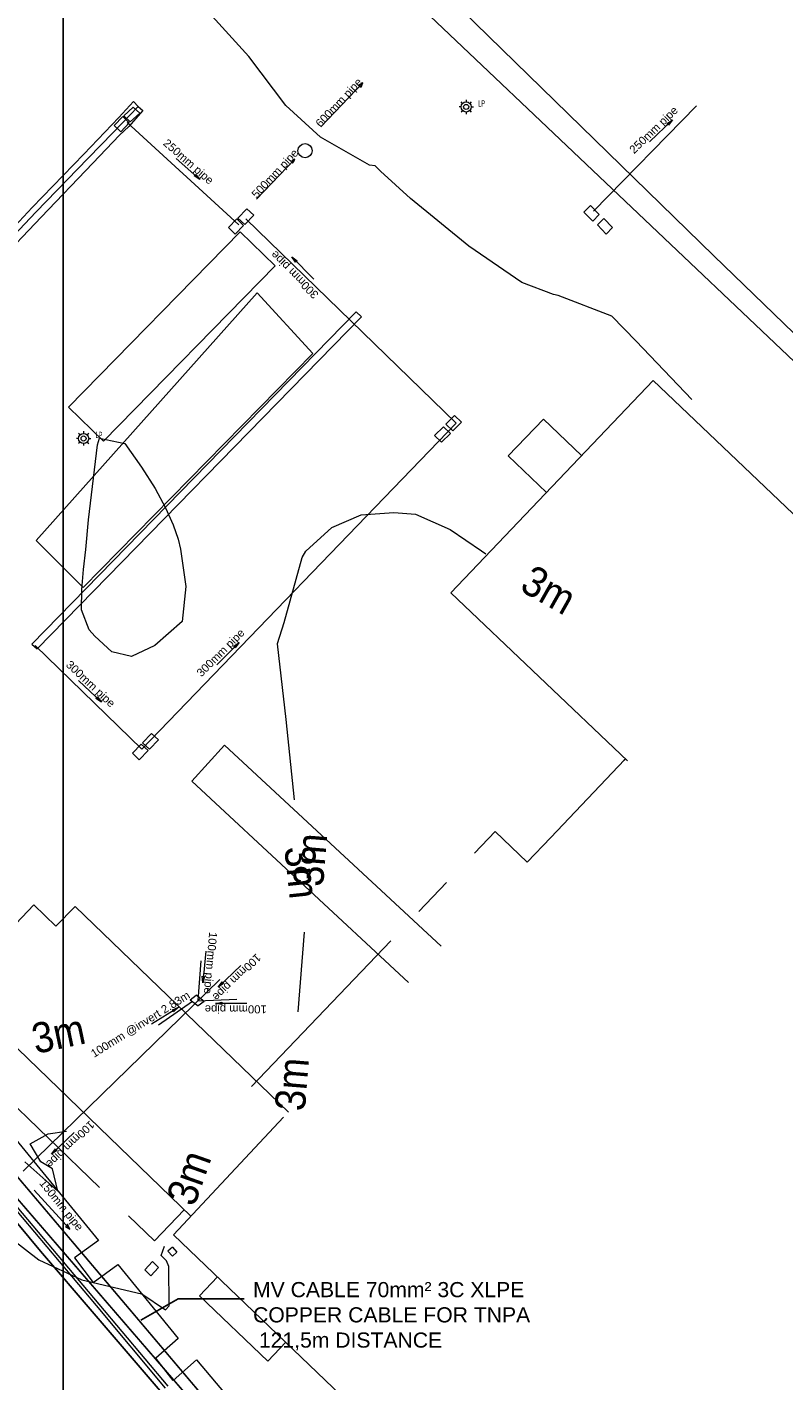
# Model space of a CAD drawing. Header units: millimetres. Extents: x -79464 to -76785, y -3788210 to -3782955.
# Tile 113 of 131: x -78752 to -78714, y -3783948 to -3783881. Entities that reach past the tile are written whole.
import ezdxf
from ezdxf.enums import TextEntityAlignment as Align
from ezdxf.lldxf.tags import DXFTag

# ---------------------------------------------------------------- set-up
doc = ezdxf.new("R2010")
doc.units = ezdxf.units.MM
doc.header["$LTSCALE"] = 8
doc.header["$MEASUREMENT"] = 0
for name, pattern in [('CENTER', [2, 1.25, -0.25, 0.25, -0.25]), ('HIDDEN', [0.375, 0.25, -0.125]), ('PHANTOM2', [1.25, 0.625, -0.125, 0.125, -0.125, 0.125, -0.125])]:
    doc.linetypes.add(name, pattern=pattern)
for name, color, linetype in [('BUILDINGS', 7, 'Continuous'), ('CHANNEL', 7, 'Continuous'), ('CONTAINER', 7, 'Continuous'), ('EDGE OF PAVING', 7, 'Continuous'), ('EDGE OF ROOF', 7, 'Continuous'), ('EDGE OF TAR', 7, 'Continuous'), ('GCONTOUR1', 7, 'Continuous'), ('GRID', 7, 'Continuous'), ('LEGEND', 7, 'Continuous'), ('MCONTOUR1', 7, 'Continuous'), ('PIER', 7, 'Continuous'), ('PRL - (Reticulation Layout)', 170, 'Continuous'), ('PRL - [Text]', 110, 'Continuous'), ('ROAD', 7, 'Continuous'), ('SEWER MANHOLE', 7, 'Continuous'), ('SG GIS CADASTRAL', 7, 'Continuous'), ('STORMWATER MANHOLE', 7, 'Continuous')]:
    doc.layers.add(name, color=color, linetype=linetype)
doc.styles.add('AGI32-Arial', font='arial.ttf')
doc.styles.add('Arial Narrow', font='arial.ttf', dxfattribs={"height": 1})
doc.styles.add('Arial Unicode MS', font='arial.ttf', dxfattribs={"height": 1})
doc.styles.add('Style-Arial', font='arial.ttf')
tags = doc.linetypes.add('DASHED0', pattern=[1, 0.5, -0.5]).pattern_tags.tags
tags[6:7] = [DXFTag(74, 4), DXFTag(75, 0), DXFTag(340, '0'), DXFTag(46, 0.0), DXFTag(50, 0.0), DXFTag(44, 0.0), DXFTag(45, 0.0)]
tags[4:5] = [DXFTag(74, 4), DXFTag(75, 0), DXFTag(340, '0'), DXFTag(46, 0.0), DXFTag(50, 0.0), DXFTag(44, 0.0), DXFTag(45, 0.0)]

# ---------------------------------------------------------------- blocks, each defined once
blk = doc.blocks.new('LAMP POST TMH11.PAT', base_point=(-78906.42, -3783831.88))
at = {"layer": 'LEGEND', "color": 7, "lineweight": 18}
for p, q in [((-78907.42, -3783831.88), (-78907.84, -3783831.88)), ((-78907.13, -3783831.17), (-78907.42, -3783830.87)), ((-78907.09, -3783832.63), (-78907.42, -3783832.89)), ((-78906.42, -3783830.46), (-78906.42, -3783830.87)), ((-78906.42, -3783832.88), (-78906.42, -3783833.3)), ((-78905.42, -3783830.87), (-78905.71, -3783831.17)), ((-78905.71, -3783832.59), (-78905.41, -3783832.88)), ((-78905.42, -3783831.88), (-78905, -3783831.88))]:
    blk.add_line(p, q, dxfattribs=at)
blk.add_circle((-78906.42, -3783831.88, 5.39), 1, dxfattribs=at)
at = {"layer": 'LEGEND', "color": 1, "lineweight": 18}
blk.add_circle((-78906.42, -3783831.88, 5.39), 0.502, dxfattribs=at)
at = {"layer": 'LEGEND', "color": 7, "style": 'Arial Unicode MS', "width": 0.5}
blk.add_text('LP', height=1.254, dxfattribs=at).set_placement((-78904.03, -3783832.18, 5.35), align=Align.BOTTOM_LEFT)
blk = doc.blocks.new('11 kV MV CABLING')
at = {"layer": 'PRL - (Reticulation Layout)', "linetype": 'PHANTOM2', "const_width": 0.08}
blk.add_lwpolyline([(-76652.052, -3783952.465), (-76652.829, -3783953.126), (-76681.322, -3783919.476), (-76707.729, -3783889.735), (-76723, -3783871.033), (-76721.041, -3783869.391)], dxfattribs=at)
at = {"layer": 'PRL - (Reticulation Layout)', "linetype": 'HIDDEN', "const_width": 0.08}
blk.add_lwpolyline([(-76685.203, -3783910.653), (-76688.009, -3783912.913), (-76653.281, -3783953.172), (-76647.053, -3783958.954), (-76631.462, -3783963.731), (-76601.12, -3783992.194), (-76594.72, -3783994.712), (-76589.385, -3783995.346), (-76601.196, -3784020), (-76592.259, -3784025.794), (-76561.741, -3784039.161), (-76557.517, -3784040.692)], dxfattribs=at)
at = {"layer": 'PRL - [Text]', "color": 3}
for q in [(-76670.546, -3783932.088), (-76665.416, -3783931.028)]:
    blk.add_line((-76668.687, -3783931.028), q, dxfattribs=at)
at = {"layer": 'PRL - [Text]', "color": 2, "insert": (-76664.978, -3783930.196), "char_height": 0.75, "attachment_point": 1, "style": 'AGI32-Arial'}
blk.add_mtext_dynamic_manual_height_columns('MV CABLE 70mm² 3C XLPE COPPER CABLE FOR TNPA  121,5m DISTANCE', width=13.75452, gutter_width=1.5, heights=[0], dxfattribs=at)

msp = doc.modelspace()

# ---------------------------------------------------------------- linework, layer by layer
at = {"layer": 'BUILDINGS', "color": 6, "lineweight": 15}
for p, q in [((-78751.333, -3783906.268, 3.98), (-78740.369, -3783893.995, 5.539)), ((-78740.369, -3783893.995, 5.539), (-78737.612, -3783897.001, 5.423)), ((-78737.612, -3783897.001, 5.423), (-78748.998, -3783908.595, 4.967)), ((-78730.779, -3783908.856, 10.468), (-78720.745, -3783898.327, 5.212)), ((-78720.745, -3783898.327, 5.212), (-78711.669, -3783906.976, 6.62)), ((-78748.998, -3783908.595, 4.967), (-78751.333, -3783906.268, 3.98)), ((-78722.008, -3783917.183, 10.696), (-78730.779, -3783908.856, 10.468)), ((-78753.555, -3783926.533, 6.045), (-78751.443, -3783924.315, 5.363)), ((-78751.443, -3783924.315, 5.363), (-78750.356, -3783925.368, 4.801)), ((-78750.356, -3783925.368, 4.801), (-78749.406, -3783924.403, 5.987)), ((-78749.406, -3783924.403, 5.987), (-78738.829, -3783934.583, 4.405)), ((-78743.658, -3783939.747, 6.237), (-78754.271, -3783929.496, 5.771)), ((-78744.524, -3783940.673, 7.023), (-78739.071, -3783934.842, 8.929)), ((-78707.971, -3783975.629, 7.541), (-78744.524, -3783940.673, 7.023))]:
    msp.add_line(p, q, dxfattribs=at)
at = {"layer": 'CHANNEL', "color": 4, "linetype": 'DASHED0', "lineweight": 15}
for p, q in [((-78746.27, -3783884.76, 2.67), (-78747.52, -3783886.04, 2.69)), ((-78747.52, -3783886.04, 2.69), (-78748.75, -3783887.32, 2.71)), ((-78748.75, -3783887.32, 2.71), (-78751.34, -3783889.99, 2.73)), ((-78751.34, -3783889.99, 2.73), (-78753.9, -3783892.69, 2.75))]:
    msp.add_line(p, q, dxfattribs=at)
at = {"layer": 'CHANNEL', "color": 4, "lineweight": 15}
for p, q in [((-78747.24, -3783885.3, 2.71), (-78746.51, -3783884.51, 2.7)), ((-78746.51, -3783884.51, 2.7), (-78746.27, -3783884.76, 2.67)), ((-78746.27, -3783884.76, 2.67), (-78746.04, -3783884.96, 2.69)), ((-78747.58, -3783885.67, 2.72), (-78747.24, -3783885.3, 2.71)), ((-78746.04, -3783884.96, 2.69), (-78746.73, -3783885.74, 2.72)), ((-78748.97, -3783887.11, 2.74), (-78747.58, -3783885.67, 2.72)), ((-78746.73, -3783885.74, 2.72), (-78747.2, -3783886.18, 2.71)), ((-78747.2, -3783886.18, 2.71), (-78748.52, -3783887.57, 2.74)), ((-78751.53, -3783889.76, 2.77), (-78748.97, -3783887.11, 2.74)), ((-78748.52, -3783887.57, 2.74), (-78751.08, -3783890.24, 2.78)), ((-78754.12, -3783892.53, 2.77), (-78751.53, -3783889.76, 2.77)), ((-78751.08, -3783890.24, 2.78), (-78753.65, -3783892.93, 2.76))]:
    msp.add_line(p, q, dxfattribs=at)
at = {"layer": 'CONTAINER', "color": 5, "lineweight": 15}
for p, q in [((-78741.22, -3783890.972, 5.573), (-78749.723, -3783899.655, 5.495)), ((-78739.475, -3783892.648, 5.534), (-78741.22, -3783890.972, 5.573)), ((-78747.993, -3783901.344, 5.481), (-78739.475, -3783892.648, 5.534)), ((-78749.723, -3783899.655, 5.495), (-78747.993, -3783901.344, 5.481)), ((-78741.991, -3783916.397, 5.813), (-78743.613, -3783918.182, 5.811)), ((-78741.991, -3783916.397, 5.811), (-78731.251, -3783926.371, 5.813)), ((-78732.872, -3783928.156, 5.813), (-78743.613, -3783918.182, 5.811))]:
    msp.add_line(p, q, dxfattribs=at)
at = {"layer": 'EDGE OF PAVING', "color": 1, "lineweight": 15}
for p, q in [((-78753.713, -3783934.292, 3.055), (-78748.245, -3783940.943, 2.968)), ((-78748.245, -3783940.943, 2.968), (-78749.434, -3783941.814, 3.103)), ((-78749.434, -3783941.814, 3.103), (-78748.502, -3783943.037, 3.117)), ((-78748.502, -3783943.037, 3.117), (-78747.285, -3783942.141, 2.961)), ((-78747.285, -3783942.141, 2.961), (-78744.292, -3783945.8, 3.059)), ((-78744.292, -3783945.8, 3.059), (-78745.398, -3783946.783, 3.201)), ((-78744.545, -3783947.882, 3.237), (-78745.398, -3783946.783, 3.201)), ((-78744.545, -3783947.882, 3.215), (-78743.381, -3783946.863, 3.082)), ((-78743.381, -3783946.863, 3.082), (-78736.379, -3783955.166, 3.219))]:
    msp.add_line(p, q, dxfattribs=at)
at = {"layer": 'EDGE OF ROOF', "color": 1, "linetype": 'CENTER', "lineweight": 15}
for p, q in [((-78727.934, -3783902.073, 6.616), (-78726.173, -3783900.255, 6.661)), ((-78726.173, -3783900.255, 6.661), (-78724.292, -3783902.049, 6.661)), ((-78727.934, -3783902.073, 6.616), (-78726.037, -3783903.88, 6.616)), ((-78725.822, -3783920.979, 8.885), (-78722.16, -3783917.138, 8.924)), ((-78740.652, -3783933.325, 8.958), (-78728.576, -3783920.687, 8.916)), ((-78728.576, -3783920.687, 8.916), (-78726.988, -3783922.202)), ((-78726.988, -3783922.202), (-78725.822, -3783920.979, 8.885)), ((-78755.374, -3783931.377, 5.976), (-78745.469, -3783940.96, 6.005)), ((-78745.469, -3783940.96, 6.005), (-78743.988, -3783939.427)), ((-78743.238, -3783943.688, 6.198), (-78742.346, -3783942.756, 6.198)), ((-78743.238, -3783943.688, 6.198), (-78739.849, -3783946.924, 6.195)), ((-78739.849, -3783946.924, 6.195), (-78738.96, -3783945.994))]:
    msp.add_line(p, q, dxfattribs=at)
at = {"layer": 'EDGE OF ROOF', "color": 1, "lineweight": 0}
msp.add_point((-78722.16, -3783917.138, 8.924), dxfattribs=at)
at = {"layer": 'EDGE OF TAR', "color": 5, "lineweight": 25}
for p, q in [((-78755.51, -3783936.18, 2.95), (-78751.12, -3783941.48, 2.99)), ((-78751.12, -3783941.48, 2.99), (-78748.45, -3783944.59, 3.01)), ((-78748.45, -3783944.59, 3.01), (-78745.09, -3783948.52, 3.11))]:
    msp.add_line(p, q, dxfattribs=at)
at = {"layer": 'GCONTOUR1', "color": 252, "lineweight": 9, "elevation": 2.5}
msp.add_lwpolyline([(-78718.825, -3783899.272), (-78721.589, -3783896.381), (-78722.788, -3783895.146), (-78725.459, -3783894.127), (-78725.683, -3783894.064), (-78727.253, -3783893.478), (-78729.88, -3783891.679), (-78732.768, -3783889.309), (-78734.256, -3783887.962), (-78734.519, -3783887.702), (-78734.802, -3783887.661), (-78737.243, -3783886.272), (-78738.961, -3783884.708), (-78740.794, -3783882.286), (-78743.269, -3783879.547)], dxfattribs=at)
at = {"layer": 'GRID', "color": 9}
msp.add_lwpolyline([(-78750, -3783217.043), (-78750, -3784493.279)], dxfattribs=at)
at = {"layer": 'MCONTOUR1', "color": 8, "lineweight": 9, "elevation": 3}
for points in [[(-78748.871, -3783906.712), (-78748.871, -3783906.711), (-78748.744, -3783905.236), (-78748.287, -3783901.52), (-78748.198, -3783901.194), (-78746.93, -3783901.458), (-78746.106, -3783902.62), (-78745.439, -3783903.684), (-78744.921, -3783904.64), (-78744.543, -3783905.483), (-78744.293, -3783906.202), (-78744.175, -3783906.688), (-78743.909, -3783908.544), (-78744.101, -3783910.279), (-78745.453, -3783911.46), (-78746.61, -3783912.002), (-78747.587, -3783911.786), (-78748.43, -3783911.009), (-78748.7, -3783910.685), (-78749.079, -3783909.7), (-78749.062, -3783908.698), (-78748.982, -3783907.694), (-78748.871, -3783906.713), (-78748.871, -3783906.712)], [(-78738.525, -3783919.117), (-78738.944, -3783915.14), (-78739.36, -3783911.375), (-78739.36, -3783911.369), (-78739.038, -3783910.319), (-78738.15, -3783907.103), (-78737.954, -3783906.785), (-78736.678, -3783905.619), (-78735.224, -3783904.982), (-78733.592, -3783904.878), (-78732.517, -3783904.964), (-78730.801, -3783905.722), (-78729.255, -3783906.779), (-78729.045, -3783906.928), (-78729.044, -3783906.929)], [(-78738.045, -3783925.67), (-78738.366, -3783929.614)], [(-78751.898, -3783937.044), (-78750.256, -3783938.499), (-78750.255, -3783938.498), (-78750.523, -3783937.402), (-78751.099, -3783937.047), (-78751.621, -3783936.151), (-78750.732, -3783935.657), (-78749.824, -3783935.53), (-78749.824, -3783935.53)], [(-78753.205, -3783940.371), (-78751.193, -3783941.908), (-78749.063, -3783942.892), (-78746.104, -3783943.592), (-78746.095, -3783943.596), (-78744.913, -3783944.382), (-78744.739, -3783944.194), (-78744.747, -3783942.24), (-78744.868, -3783941.958), (-78745.002, -3783941.818), (-78745.127, -3783941.693), (-78744.964, -3783941.23)]]:
    msp.add_lwpolyline(points, dxfattribs=at)
at = {"layer": 'PIER', "color": 7, "lineweight": 15}
for p, q in [((-78717.74, -3783892.155, 2.32), (-78736.045, -3783874.293, 2.29)), ((-78709.188, -3783900.428, 2.199), (-78717.74, -3783892.155, 2.32))]:
    msp.add_line(p, q, dxfattribs=at)
at = {"layer": 'ROAD', "color": 7, "lineweight": 15}
for p, q in [((-78753.638, -3783937.912, 2.95), (-78748.349, -3783944.166, 2.975)), ((-78748.209, -3783944.101, 3.157), (-78753.508, -3783937.827, 3.093)), ((-78748.349, -3783944.166, 2.975), (-78744.94, -3783948.271, 3.094)), ((-78744.795, -3783948.164, 3.259), (-78748.209, -3783944.101, 3.157))]:
    msp.add_line(p, q, dxfattribs=at)
at = {"layer": 'SG GIS CADASTRAL', "color": 7, "lineweight": 18}
msp.add_line((-78801.235, -3783814.347), (-78685.43, -3783924.294), dxfattribs=at)

# ---------------------------------------------------------------- block references
at = {"xscale": 0.25, "yscale": 0.25}
for p in [(-78730.012, -3783884.779, 2.341), (-78748.978, -3783901.207, 2.975)]:
    msp.add_blockref('LAMP POST TMH11.PAT', p, dxfattribs=at)

# ---------------------------------------------------------------- texts
at = {"layer": 'MCONTOUR1', "color": 251, "style": 'Arial Narrow', "width": 0.9}
for rotation, p in [(330.50242, (-78725.911, -3783908.701, 2.94)), (85.34861, (-78737.753, -3783922.081, 2.95)), (276.01678, (-78738.147, -3783922.697, 2.95)), (11.96547, (-78750.23, -3783930.704, 3.08)), (85.34861, (-78738.658, -3783933.202, 4.406)), (70.57506, (-78743.766, -3783937.835, 6.237))]:
    msp.add_text('3m', height=1.5, rotation=rotation, dxfattribs=at).set_placement(p, align=Align.MIDDLE)

# ---------------------------------------------------------------- next in the draw order: block references
at = {"layer": 'LEGEND'}
msp.add_blockref('11 kV MV CABLING', (-2075.6, -12.811), dxfattribs=at)

# ---------------------------------------------------------------- next in the draw order: linework, layer by layer
at = {"layer": 'SEWER MANHOLE', "color": 45, "lineweight": 15}
for p, q in [((-78743.304, -3783929.06, 3.045), (-78743.15, -3783927.087)), ((-78751.969, -3783937.506, 2.964), (-78742.227, -3783928.01, 3.055)), ((-78743.69, -3783929.025, 2.851), (-78743.394, -3783928.8, 2.872)), ((-78743.69, -3783929.025, 2.872), (-78743.301, -3783929.324, 2.851)), ((-78743.005, -3783929.099, 2.851), (-78743.394, -3783928.8, 2.872)), ((-78743.317, -3783929.073, 3.045), (-78741.389, -3783928.994)), ((-78743.576, -3783929.112, 2.866), (-78745.267, -3783930.275)), ((-78743.005, -3783929.099, 2.872), (-78743.301, -3783929.324, 2.851))]:
    msp.add_line(p, q, dxfattribs=at)
for points in [[(-78742.926, -3783926.619), (-78743.07, -3783928.175), (-78743.096, -3783927.847), (-78742.992, -3783927.865), (-78743.07, -3783928.175)], [(-78741.181, -3783927.318), (-78742.31, -3783928.398), (-78742.115, -3783928.134), (-78742.048, -3783928.215), (-78742.31, -3783928.398)], [(-78745.611, -3783930.215), (-78744.282, -3783929.393), (-78744.528, -3783929.611), (-78744.577, -3783929.518), (-78744.282, -3783929.393)], [(-78740.883, -3783929.206), (-78742.446, -3783929.199), (-78742.122, -3783929.144), (-78742.13, -3783929.249), (-78742.446, -3783929.199)], [(-78749.44, -3783935.597), (-78750.569, -3783936.678), (-78750.373, -3783936.413), (-78750.307, -3783936.494), (-78750.569, -3783936.678)], [(-78751.427, -3783938.447), (-78749.656, -3783940.382), (-78749.786, -3783940.132), (-78749.881, -3783940.278), (-78749.656, -3783940.382)]]:
    msp.add_lwpolyline(points, dxfattribs=at)
at = {"layer": 'STORMWATER MANHOLE', "color": 216, "lineweight": 15}
for p, q in [((-78723.695, -3783889.942), (-78718.594, -3783884.717)), ((-78747.466, -3783885.699, 2.872), (-78747.038, -3783885.253, 2.851)), ((-78746.714, -3783885.57, 2.872), (-78747.038, -3783885.253, 2.851)), ((-78746.987, -3783885.218, 2.851), (-78746.518, -3783884.795, 2.872)), ((-78746.987, -3783885.218, 2.872), (-78746.663, -3783885.511, 2.851)), ((-78746.194, -3783885.088, 2.872), (-78746.663, -3783885.511, 2.851)), ((-78746.194, -3783885.088, 2.851), (-78746.518, -3783884.795, 2.872)), ((-78747.466, -3783885.699, 2.851), (-78747.142, -3783886.016, 2.872)), ((-78746.714, -3783885.57, 2.851), (-78747.142, -3783886.016, 2.872)), ((-78746.813, -3783885.551), (-78741.284, -3783890.616, 2.213)), ((-78740.891, -3783889.823, 2.872), (-78741.328, -3783890.295, 2.851)), ((-78740.979, -3783890.609, 2.851), (-78740.542, -3783890.137, 2.872)), ((-78740.891, -3783889.823, 2.851), (-78740.542, -3783890.137, 2.872)), ((-78723.857, -3783889.658, 2.851), (-78724.172, -3783889.989, 2.872)), ((-78723.731, -3783890.434, 2.851), (-78724.172, -3783889.989, 2.872)), ((-78723.857, -3783889.658, 2.872), (-78723.416, -3783890.103, 2.851)), ((-78723.731, -3783890.434, 2.872), (-78723.416, -3783890.103, 2.851)), ((-78741.801, -3783890.748, 2.851), (-78741.381, -3783890.328, 2.872)), ((-78741.801, -3783890.748, 2.872), (-78741.471, -3783891.077, 2.851)), ((-78741.051, -3783890.657, 2.872), (-78741.471, -3783891.077, 2.851)), ((-78741.051, -3783890.657, 2.851), (-78741.381, -3783890.328, 2.872)), ((-78740.979, -3783890.609, 2.872), (-78741.328, -3783890.295, 2.851)), ((-78723.506, -3783890.625, 2.851), (-78723.189, -3783890.305, 2.872)), ((-78723.506, -3783890.625, 2.872), (-78723.072, -3783891.08, 2.851)), ((-78722.755, -3783890.76, 2.851), (-78723.189, -3783890.305, 2.872)), ((-78722.755, -3783890.76, 2.872), (-78723.072, -3783891.08, 2.851)), ((-78751.541, -3783911.396, 2.851), (-78735.463, -3783894.938, 2.872)), ((-78735.206, -3783895.172, 2.872), (-78751.284, -3783911.63, 2.851)), ((-78735.206, -3783895.172, 2.851), (-78735.463, -3783894.938, 2.872)), ((-78730.587, -3783900.064, 2.872), (-78731.02, -3783900.504, 2.851)), ((-78730.587, -3783900.064, 2.851), (-78730.245, -3783900.394, 2.872)), ((-78731.577, -3783901.067, 2.851), (-78731.142, -3783900.629, 2.872)), ((-78730.795, -3783900.959, 2.851), (-78731.142, -3783900.629, 2.872)), ((-78730.678, -3783900.834, 2.872), (-78731.02, -3783900.504, 2.851)), ((-78730.678, -3783900.834, 2.851), (-78730.245, -3783900.394, 2.872)), ((-78731.577, -3783901.067, 2.872), (-78731.23, -3783901.397, 2.851)), ((-78730.795, -3783900.959, 2.872), (-78731.23, -3783901.397, 2.851)), ((-78751.541, -3783911.396, 2.872), (-78751.284, -3783911.63, 2.851)), ((-78746.067, -3783916.281, 2.872), (-78745.619, -3783915.826, 2.851)), ((-78746.067, -3783916.281, 2.851), (-78745.711, -3783916.598, 2.872)), ((-78745.263, -3783916.143, 2.851), (-78745.711, -3783916.598, 2.872)), ((-78745.263, -3783916.143, 2.872), (-78745.619, -3783915.826, 2.851)), ((-78746.119, -3783916.348, 2.872), (-78746.561, -3783916.807, 2.851)), ((-78746.22, -3783917.125, 2.872), (-78746.561, -3783916.807, 2.851)), ((-78746.22, -3783917.125, 2.851), (-78745.778, -3783916.666, 2.872)), ((-78746.119, -3783916.348, 2.851), (-78745.778, -3783916.666, 2.872)), ((-78744.58, -3783941.28), (-78744.81, -3783941.48, 6.759)), ((-78744.58, -3783941.72), (-78744.81, -3783941.48, 6.759)), ((-78744.58, -3783941.28, 6.759), (-78744.35, -3783941.52)), ((-78744.58, -3783941.72, 6.759), (-78744.35, -3783941.52)), ((-78745.57, -3783941.99), (-78745.95, -3783942.4, 6.759)), ((-78745.65, -3783942.7), (-78745.95, -3783942.4, 6.759)), ((-78745.65, -3783942.7, 6.759), (-78745.27, -3783942.29)), ((-78745.57, -3783941.99, 6.759), (-78745.27, -3783942.29))]:
    msp.add_line(p, q, dxfattribs=at)
for points in [[(-78737.222, -3783885.759), (-78735.142, -3783883.582), (-78735.356, -3783883.699), (-78735.219, -3783883.796), (-78735.142, -3783883.582)], [(-78720.921, -3783886.503), (-78719.792, -3783885.422), (-78719.987, -3783885.687), (-78720.054, -3783885.606), (-78719.792, -3783885.422)], [(-78744.387, -3783887.338), (-78743.213, -3783888.368), (-78743.493, -3783888.197), (-78743.418, -3783888.123), (-78743.213, -3783888.368)], [(-78740.414, -3783889.345), (-78738.505, -3783887.358), (-78738.66, -3783887.461), (-78738.574, -3783887.522), (-78738.505, -3783887.358)], [(-78751.374, -3783911.473), (-78746.085, -3783916.601), (-78730.516, -3783900.441), (-78740.941, -3783890.327)], [(-78737.561, -3783893.316), (-78738.661, -3783892.206), (-78738.393, -3783892.396), (-78738.473, -3783892.464), (-78738.661, -3783892.206)], [(-78742.38, -3783912.415), (-78741.27, -3783911.315), (-78741.46, -3783911.583), (-78741.528, -3783911.503), (-78741.27, -3783911.315)], [(-78749.23, -3783913.198), (-78748.092, -3783914.268), (-78748.366, -3783914.087), (-78748.289, -3783914.016), (-78748.092, -3783914.268)]]:
    msp.add_lwpolyline(points, dxfattribs=at)
msp.add_circle((-78738.001, -3783886.945, 2.578), 0.35, dxfattribs=at)

# ---------------------------------------------------------------- next in the draw order: texts
at = {"layer": 'SEWER MANHOLE', "color": 1, "style": 'Style-Arial'}
for s, rotation, p in [('100mm pipe', 265, (-78742.872, -3783925.636, 2.909)), ('100mm pipe', 224, (-78740.496, -3783926.612, 2.91)), ('100mm @invert 2.83m', 32, (-78748.398, -3783932.003, 3.08)), ('100mm pipe', 180, (-78739.9, -3783929.174, 3.052)), ('100mm pipe', 224, (-78748.754, -3783934.891, 2.95)), ('150mm pipe', 309, (-78751.294, -3783938.195, 2.959))]:
    msp.add_text(s, height=0.4, rotation=rotation, dxfattribs=at).set_placement(p, align=Align.BOTTOM_LEFT)
at = {"layer": 'STORMWATER MANHOLE', "color": 1, "style": 'Style-Arial'}
for s, rotation, p in [('600mm pipe', 47, (-78737.143, -3783885.901, 2.496)), ('250mm pipe', 44, (-78721.606, -3783887.209, 2.32)), ('250mm pipe', 319, (-78745.151, -3783886.717, 2.712)), ('500mm pipe', 47, (-78740.311, -3783889.419, 2.716)), ('300mm pipe', 135, (-78737.21, -3783893.959, 2.875)), ('300mm pipe', 45, (-78743.053, -3783913.133, 2.952)), ('300mm pipe', 317, (-78749.971, -3783912.55, 2.937))]:
    msp.add_text(s, height=0.4, rotation=rotation, dxfattribs=at).set_placement(p, align=Align.BOTTOM_LEFT)

doc.saveas('drawing.dxf')
